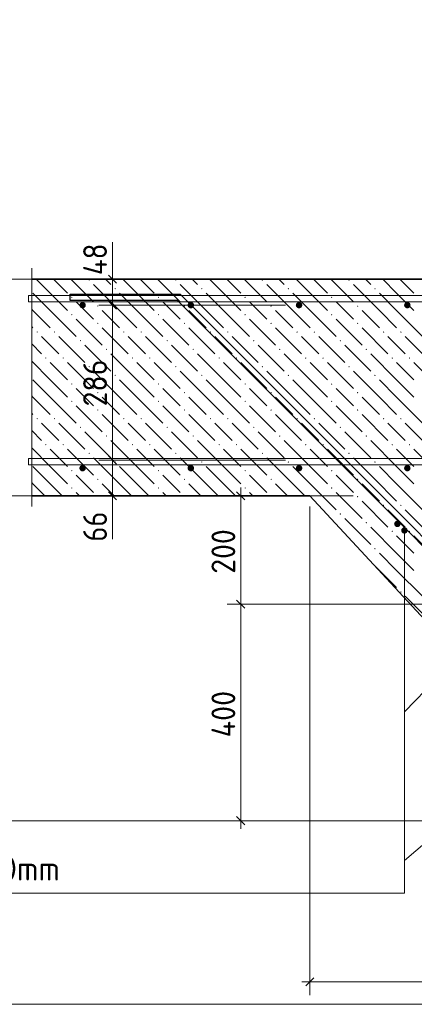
# Model space of a CAD drawing. Header units: millimetres. Extents: x 0 to 59052, y 0 to 35640.
# Tile 5 of 25: x 5875 to 10250, y 12772 to 23681. Entities that reach past the tile are written whole.
import ezdxf

# ---------------------------------------------------------------- set-up
doc = ezdxf.new("R2010")
doc.units = ezdxf.units.MM
for name, color, linetype, lineweight in [('Standard', 7, 'Continuous', 25), ('ЖБ Лента фундамента под плитной частью', 52, 'Continuous', 50), ('ЖБ Плита Фундамента верхний уровень', 7, 'Continuous', 35), ('Размерная выноска', 7, 'Continuous', 13)]:
    doc.layers.add(name, color=color, linetype=linetype, lineweight=lineweight)
doc.layers.add('Обрамление Г-обр.', color=7, linetype='Continuous', lineweight=25, true_color=0x5f1e0f)
doc.layers.add('Фоновоя арматура Х1', color=7, linetype='Continuous', lineweight=18, true_color=0x656565)
doc.styles.add('ISOCPEUR', font='txt')

msp = doc.modelspace()

# ---------------------------------------------------------------- hatches: boundary and pattern name
at = {"layer": 'ЖБ Лента фундамента под плитной частью', "linetype": 'Continuous', "lineweight": 18, "transparency": 33554687}
for points in [[(9614, 18396), (9622, 18404), (9629, 18396), (9622, 18388)], [(9902, 18300), (9910, 18308), (9917, 18300), (9910, 18292)], [(10094, 18300), (10102, 18308), (10109, 18300), (10102, 18292)], [(9422, 18204), (9430, 18212), (9437, 18204), (9430, 18196)], [(9710, 18108), (9718, 18116), (9725, 18108), (9718, 18100)], [(9998, 18012), (10006, 18020), (10013, 18012), (10006, 18004)], [(10190, 18012), (10198, 18020), (10205, 18012), (10198, 18004)], [(9806, 17820), (9814, 17828), (9821, 17820), (9814, 17812)], [(10094, 17340), (10102, 17348), (10109, 17340), (10102, 17332)]]:
    msp.add_hatch(color=7, dxfattribs=at).paths.add_polyline_path(points, flags=16)
at = {"layer": 'ЖБ Плита Фундамента верхний уровень', "linetype": 'Continuous', "lineweight": 18, "transparency": 33554687}
for points in [[(6638, 20796), (6646, 20804), (6653, 20796), (6646, 20788)], [(7598, 20796), (7606, 20804), (7613, 20796), (7606, 20788)], [(8558, 20796), (8566, 20804), (8573, 20796), (8566, 20788)], [(9518, 20796), (9526, 20804), (9533, 20796), (9526, 20788)], [(6926, 20700), (6934, 20708), (6941, 20700), (6934, 20692)], [(7886, 20700), (7894, 20708), (7901, 20700), (7894, 20692)], [(8846, 20700), (8854, 20708), (8861, 20700), (8854, 20692)], [(9806, 20700), (9814, 20708), (9821, 20700), (9814, 20692)], [(6446, 20604), (6454, 20612), (6461, 20604), (6454, 20596)], [(6734, 20508), (6742, 20516), (6749, 20508), (6742, 20500)], [(7406, 20604), (7414, 20612), (7421, 20604), (7414, 20596)], [(7694, 20508), (7702, 20516), (7709, 20508), (7702, 20500)], [(8366, 20604), (8374, 20612), (8381, 20604), (8374, 20596)], [(8654, 20508), (8662, 20516), (8669, 20508), (8662, 20500)], [(9326, 20604), (9334, 20612), (9341, 20604), (9334, 20596)], [(9614, 20508), (9622, 20516), (9629, 20508), (9622, 20500)], [(6446, 20412), (6454, 20420), (6461, 20412), (6454, 20404)], [(7406, 20412), (7414, 20420), (7421, 20412), (7414, 20404)], [(8366, 20412), (8374, 20420), (8381, 20412), (8374, 20404)], [(9326, 20412), (9334, 20420), (9341, 20412), (9334, 20404)], [(6734, 20316), (6742, 20324), (6749, 20316), (6742, 20308)], [(7694, 20316), (7702, 20324), (7709, 20316), (7702, 20308)], [(8654, 20316), (8662, 20324), (8669, 20316), (8662, 20308)], [(9614, 20316), (9622, 20324), (9629, 20316), (9622, 20308)], [(6062, 20220), (6070, 20228), (6077, 20220), (6070, 20212)], [(6254, 20220), (6262, 20228), (6269, 20220), (6262, 20212)], [(7022, 20220), (7030, 20228), (7037, 20220), (7030, 20212)], [(7214, 20220), (7222, 20228), (7229, 20220), (7222, 20212)], [(7982, 20220), (7990, 20228), (7997, 20220), (7990, 20212)], [(8174, 20220), (8182, 20228), (8189, 20220), (8182, 20212)], [(8942, 20220), (8950, 20228), (8957, 20220), (8950, 20212)], [(9134, 20220), (9142, 20228), (9149, 20220), (9142, 20212)], [(9902, 20220), (9910, 20228), (9917, 20220), (9910, 20212)], [(10094, 20220), (10102, 20228), (10109, 20220), (10102, 20212)], [(6542, 20124), (6550, 20132), (6557, 20124), (6550, 20116)], [(7502, 20124), (7510, 20132), (7517, 20124), (7510, 20116)], [(8462, 20124), (8470, 20132), (8477, 20124), (8470, 20116)], [(9422, 20124), (9430, 20132), (9437, 20124), (9430, 20116)], [(6830, 20028), (6838, 20036), (6845, 20028), (6838, 20020)], [(7790, 20028), (7798, 20036), (7805, 20028), (7798, 20020)], [(8750, 20028), (8758, 20036), (8765, 20028), (8758, 20020)], [(9710, 20028), (9718, 20036), (9725, 20028), (9718, 20020)], [(6158, 19932), (6166, 19940), (6173, 19932), (6166, 19924)], [(6350, 19932), (6358, 19940), (6365, 19932), (6358, 19924)], [(7118, 19932), (7126, 19940), (7133, 19932), (7126, 19924)], [(7310, 19932), (7318, 19940), (7325, 19932), (7318, 19924)], [(8078, 19932), (8086, 19940), (8093, 19932), (8086, 19924)], [(8270, 19932), (8278, 19940), (8285, 19932), (8278, 19924)], [(9038, 19932), (9046, 19940), (9053, 19932), (9046, 19924)], [(9230, 19932), (9238, 19940), (9245, 19932), (9238, 19924)], [(9998, 19932), (10006, 19940), (10013, 19932), (10006, 19924)], [(10190, 19932), (10198, 19940), (10205, 19932), (10198, 19924)], [(6638, 19836), (6646, 19844), (6653, 19836), (6646, 19828)], [(6926, 19740), (6934, 19748), (6941, 19740), (6934, 19732)], [(7598, 19836), (7606, 19844), (7613, 19836), (7606, 19828)], [(7886, 19740), (7894, 19748), (7901, 19740), (7894, 19732)], [(8558, 19836), (8566, 19844), (8573, 19836), (8566, 19828)], [(8846, 19740), (8854, 19748), (8861, 19740), (8854, 19732)], [(9518, 19836), (9526, 19844), (9533, 19836), (9526, 19828)], [(9806, 19740), (9814, 19748), (9821, 19740), (9814, 19732)], [(6446, 19644), (6454, 19652), (6461, 19644), (6454, 19636)], [(7406, 19644), (7414, 19652), (7421, 19644), (7414, 19636)], [(8366, 19644), (8374, 19652), (8381, 19644), (8374, 19636)], [(9326, 19644), (9334, 19652), (9341, 19644), (9334, 19636)], [(6734, 19548), (6742, 19556), (6749, 19548), (6742, 19540)], [(7694, 19548), (7702, 19556), (7709, 19548), (7702, 19540)], [(8654, 19548), (8662, 19556), (8669, 19548), (8662, 19540)], [(9614, 19548), (9622, 19556), (9629, 19548), (9622, 19540)], [(6446, 19452), (6454, 19460), (6461, 19452), (6454, 19444)], [(7406, 19452), (7414, 19460), (7421, 19452), (7414, 19444)], [(8366, 19452), (8374, 19460), (8381, 19452), (8374, 19444)], [(9326, 19452), (9334, 19460), (9341, 19452), (9334, 19444)], [(6734, 19356), (6742, 19364), (6749, 19356), (6742, 19348)], [(7694, 19356), (7702, 19364), (7709, 19356), (7702, 19348)], [(8654, 19356), (8662, 19364), (8669, 19356), (8662, 19348)], [(9614, 19356), (9622, 19364), (9629, 19356), (9622, 19348)], [(6062, 19260), (6070, 19268), (6077, 19260), (6070, 19252)], [(6254, 19260), (6262, 19268), (6269, 19260), (6262, 19252)], [(7022, 19260), (7030, 19268), (7037, 19260), (7030, 19252)], [(7214, 19260), (7222, 19268), (7229, 19260), (7222, 19252)], [(7982, 19260), (7990, 19268), (7997, 19260), (7990, 19252)], [(8174, 19260), (8182, 19268), (8189, 19260), (8182, 19252)], [(8942, 19260), (8950, 19268), (8957, 19260), (8950, 19252)], [(9134, 19260), (9142, 19268), (9149, 19260), (9142, 19252)], [(9902, 19260), (9910, 19268), (9917, 19260), (9910, 19252)], [(10094, 19260), (10102, 19268), (10109, 19260), (10102, 19252)], [(6542, 19164), (6550, 19172), (6557, 19164), (6550, 19156)], [(7502, 19164), (7510, 19172), (7517, 19164), (7510, 19156)], [(8462, 19164), (8470, 19172), (8477, 19164), (8470, 19156)], [(9422, 19164), (9430, 19172), (9437, 19164), (9430, 19156)], [(6830, 19068), (6838, 19076), (6845, 19068), (6838, 19060)], [(7790, 19068), (7798, 19076), (7805, 19068), (7798, 19060)], [(8750, 19068), (8758, 19076), (8765, 19068), (8758, 19060)], [(9710, 19068), (9718, 19076), (9725, 19068), (9718, 19060)], [(6158, 18972), (6166, 18980), (6173, 18972), (6166, 18964)], [(6350, 18972), (6358, 18980), (6365, 18972), (6358, 18964)], [(6638, 18876), (6646, 18884), (6653, 18876), (6646, 18868)], [(7118, 18972), (7126, 18980), (7133, 18972), (7126, 18964)], [(7310, 18972), (7318, 18980), (7325, 18972), (7318, 18964)], [(7598, 18876), (7606, 18884), (7613, 18876), (7606, 18868)], [(8078, 18972), (8086, 18980), (8093, 18972), (8086, 18964)], [(8270, 18972), (8278, 18980), (8285, 18972), (8278, 18964)], [(8558, 18876), (8566, 18884), (8573, 18876), (8566, 18868)], [(9038, 18972), (9046, 18980), (9053, 18972), (9046, 18964)], [(9230, 18972), (9238, 18980), (9245, 18972), (9238, 18964)], [(9518, 18876), (9526, 18884), (9533, 18876), (9526, 18868)], [(9998, 18972), (10006, 18980), (10013, 18972), (10006, 18964)], [(10190, 18972), (10198, 18980), (10205, 18972), (10198, 18964)], [(6926, 18780), (6934, 18788), (6941, 18780), (6934, 18772)], [(7886, 18780), (7894, 18788), (7901, 18780), (7894, 18772)], [(8846, 18780), (8854, 18788), (8861, 18780), (8854, 18772)], [(9806, 18780), (9814, 18788), (9821, 18780), (9814, 18772)], [(6446, 18684), (6454, 18692), (6461, 18684), (6454, 18676)], [(7406, 18684), (7414, 18692), (7421, 18684), (7414, 18676)], [(8366, 18684), (8374, 18692), (8381, 18684), (8374, 18676)], [(9326, 18684), (9334, 18692), (9341, 18684), (9334, 18676)], [(6734, 18588), (6742, 18596), (6749, 18588), (6742, 18580)], [(7694, 18588), (7702, 18596), (7709, 18588), (7702, 18580)], [(8654, 18588), (8662, 18596), (8669, 18588), (8662, 18580)], [(9614, 18588), (9622, 18596), (9629, 18588), (9622, 18580)], [(6446, 18492), (6454, 18500), (6461, 18492), (6454, 18484)], [(7406, 18492), (7414, 18500), (7421, 18492), (7414, 18484)], [(8366, 18492), (8374, 18500), (8381, 18492), (8374, 18484)], [(9326, 18492), (9334, 18500), (9341, 18492), (9334, 18484)]]:
    msp.add_hatch(color=7, dxfattribs=at).paths.add_polyline_path(points, flags=16)
at = {"layer": 'Обрамление Г-обр.', "linetype": 'Continuous', "lineweight": 25, "transparency": 33554687}
for points in [[(10098, 18094), (10095, 18108), (10088, 18119), (10076, 18127), (10062, 18130), (10048, 18127), (10037, 18119), (10029, 18108), (10026, 18094), (10029, 18080), (10037, 18069), (10048, 18061), (10062, 18058), (10076, 18061), (10088, 18069), (10095, 18080)], [(10098, 18094), (10095, 18108), (10088, 18119), (10076, 18127), (10062, 18130), (10048, 18127), (10037, 18119), (10029, 18108), (10026, 18094), (10029, 18080), (10037, 18069), (10048, 18061), (10062, 18058), (10076, 18061), (10088, 18069), (10095, 18080)], [(10176, 18022), (10173, 18036), (10166, 18047), (10154, 18055), (10140, 18058), (10126, 18055), (10115, 18047), (10107, 18036), (10104, 18022), (10107, 18008), (10115, 17997), (10126, 17989), (10140, 17986), (10154, 17989), (10166, 17997), (10173, 18008)], [(10176, 18022), (10173, 18036), (10166, 18047), (10154, 18055), (10140, 18058), (10126, 18055), (10115, 18047), (10107, 18036), (10104, 18022), (10107, 18008), (10115, 17997), (10126, 17989), (10140, 17986), (10154, 17989), (10166, 17997), (10173, 18008)]]:
    msp.add_hatch(color=7, dxfattribs=at).paths.add_polyline_path(points)
at = {"layer": 'Фоновоя арматура Х1', "linetype": 'Continuous', "lineweight": 18, "transparency": 33554687}
for points in [[(6608, 20518), (6606, 20532), (6598, 20543), (6586, 20551), (6572, 20554), (6559, 20551), (6547, 20543), (6539, 20532), (6536, 20518), (6539, 20504), (6547, 20493), (6559, 20485), (6572, 20482), (6586, 20485), (6598, 20493), (6606, 20504)], [(6608, 20518), (6606, 20532), (6598, 20543), (6586, 20551), (6572, 20554), (6559, 20551), (6547, 20543), (6539, 20532), (6536, 20518), (6539, 20504), (6547, 20493), (6559, 20485), (6572, 20482), (6586, 20485), (6598, 20493), (6606, 20504)], [(7808, 20518), (7806, 20532), (7798, 20543), (7786, 20551), (7772, 20554), (7759, 20551), (7747, 20543), (7739, 20532), (7736, 20518), (7739, 20504), (7747, 20493), (7759, 20485), (7772, 20482), (7786, 20485), (7798, 20493), (7806, 20504)], [(7808, 20518), (7806, 20532), (7798, 20543), (7786, 20551), (7772, 20554), (7759, 20551), (7747, 20543), (7739, 20532), (7736, 20518), (7739, 20504), (7747, 20493), (7759, 20485), (7772, 20482), (7786, 20485), (7798, 20493), (7806, 20504)], [(9008, 20518), (9006, 20532), (8998, 20543), (8986, 20551), (8972, 20554), (8959, 20551), (8947, 20543), (8939, 20532), (8936, 20518), (8939, 20504), (8947, 20493), (8959, 20485), (8972, 20482), (8986, 20485), (8998, 20493), (9006, 20504)], [(9008, 20518), (9006, 20532), (8998, 20543), (8986, 20551), (8972, 20554), (8959, 20551), (8947, 20543), (8939, 20532), (8936, 20518), (8939, 20504), (8947, 20493), (8959, 20485), (8972, 20482), (8986, 20485), (8998, 20493), (9006, 20504)], [(10208, 20518), (10206, 20532), (10198, 20543), (10186, 20551), (10172, 20554), (10159, 20551), (10147, 20543), (10139, 20532), (10136, 20518), (10139, 20504), (10147, 20493), (10159, 20485), (10172, 20482), (10186, 20485), (10198, 20493), (10206, 20504)], [(10208, 20518), (10206, 20532), (10198, 20543), (10186, 20551), (10172, 20554), (10159, 20551), (10147, 20543), (10139, 20532), (10136, 20518), (10139, 20504), (10147, 20493), (10159, 20485), (10172, 20482), (10186, 20485), (10198, 20493), (10206, 20504)], [(6608, 18712), (6606, 18726), (6598, 18737), (6586, 18745), (6572, 18748), (6559, 18745), (6547, 18737), (6539, 18726), (6536, 18712), (6539, 18698), (6547, 18687), (6559, 18679), (6572, 18676), (6586, 18679), (6598, 18687), (6606, 18698)], [(6608, 18712), (6606, 18726), (6598, 18737), (6586, 18745), (6572, 18748), (6559, 18745), (6547, 18737), (6539, 18726), (6536, 18712), (6539, 18698), (6547, 18687), (6559, 18679), (6572, 18676), (6586, 18679), (6598, 18687), (6606, 18698)], [(7808, 18712), (7806, 18726), (7798, 18737), (7786, 18745), (7772, 18748), (7759, 18745), (7747, 18737), (7739, 18726), (7736, 18712), (7739, 18698), (7747, 18687), (7759, 18679), (7772, 18676), (7786, 18679), (7798, 18687), (7806, 18698)], [(7808, 18712), (7806, 18726), (7798, 18737), (7786, 18745), (7772, 18748), (7759, 18745), (7747, 18737), (7739, 18726), (7736, 18712), (7739, 18698), (7747, 18687), (7759, 18679), (7772, 18676), (7786, 18679), (7798, 18687), (7806, 18698)], [(9008, 18712), (9006, 18726), (8998, 18737), (8986, 18745), (8972, 18748), (8959, 18745), (8947, 18737), (8939, 18726), (8936, 18712), (8939, 18698), (8947, 18687), (8959, 18679), (8972, 18676), (8986, 18679), (8998, 18687), (9006, 18698)], [(9008, 18712), (9006, 18726), (8998, 18737), (8986, 18745), (8972, 18748), (8959, 18745), (8947, 18737), (8939, 18726), (8936, 18712), (8939, 18698), (8947, 18687), (8959, 18679), (8972, 18676), (8986, 18679), (8998, 18687), (9006, 18698)], [(10208, 18712), (10206, 18726), (10198, 18737), (10186, 18745), (10172, 18748), (10159, 18745), (10147, 18737), (10139, 18726), (10136, 18712), (10139, 18698), (10147, 18687), (10159, 18679), (10172, 18676), (10186, 18679), (10198, 18687), (10206, 18698)], [(10208, 18712), (10206, 18726), (10198, 18737), (10186, 18745), (10172, 18748), (10159, 18745), (10147, 18737), (10139, 18726), (10136, 18712), (10139, 18698), (10147, 18687), (10159, 18679), (10172, 18676), (10186, 18679), (10198, 18687), (10206, 18698)]]:
    msp.add_hatch(color=7, dxfattribs=at).paths.add_polyline_path(points)

# ---------------------------------------------------------------- linework, layer by layer
at = {"layer": 'Standard', "color": 7, "linetype": 'Continuous', "lineweight": 25, "transparency": 33554687}
for p, q in [((6948, 20761), (6858, 20851)), ((6948, 20473), (6858, 20563)), ((6948, 18757), (6858, 18847)), ((6948, 18361), (6858, 18451)), ((8370, 18361), (8280, 18451)), ((8370, 17161), (8280, 17251)), ((8370, 14761), (8280, 14851)), ((9047, 12977), (9137, 13067))]:
    msp.add_line(p, q, dxfattribs=at)
at = {"layer": 'Standard', "color": 7, "linetype": 'Continuous', "lineweight": 13, "transparency": 33554687}
for p, q in [((6903, 20806), (6903, 20896)), ((5593, 20806), (7960, 20806)), ((6903, 20806), (6753, 20806)), ((6903, 20806), (7053, 20806)), ((6903, 20806), (7960, 20806)), ((6903, 20518), (6903, 20806)), ((6903, 20518), (6753, 20518)), ((6903, 20518), (7053, 20518)), ((6903, 20518), (8823, 20518)), ((6903, 18802), (6903, 20518)), ((6903, 18802), (6753, 18802)), ((6903, 18802), (7053, 18802)), ((6903, 18802), (8823, 18802)), ((6903, 18406), (6903, 18802)), ((8325, 18406), (8325, 18496)), ((5593, 18406), (7960, 18406)), ((6903, 18406), (6753, 18406)), ((6903, 18406), (7053, 18406)), ((6903, 18406), (7960, 18406)), ((6903, 18406), (6903, 18316)), ((8325, 18406), (8175, 18406)), ((8325, 18406), (8475, 18406)), ((8325, 18406), (9572, 18406)), ((8325, 17206), (8325, 18406)), ((9092, 13022), (9092, 18286)), ((8325, 17206), (8175, 17206)), ((8325, 17206), (8475, 17206)), ((5593, 14806), (12306, 14806)), ((8325, 14806), (8175, 14806)), ((8325, 14806), (8475, 14806)), ((8325, 14806), (12306, 14806)), ((8325, 14806), (8325, 14716)), ((9092, 13022), (9092, 13172)), ((9092, 13022), (9002, 13022)), ((9092, 13022), (9092, 12872)), ((9092, 13022), (12426, 13022))]:
    msp.add_line(p, q, dxfattribs=at)
at = {"layer": 'Standard', "color": 254, "linetype": 'Continuous', "lineweight": 13, "true_color": 0xc4c4ff, "transparency": 33554687}
msp.add_lwpolyline([(5410, 12772), (29338, 12772), (29338, 24627)], dxfattribs=at)
at = {"layer": 'Standard', "color": 7, "linetype": 'Continuous', "lineweight": 13, "transparency": 33554687}
for points in [[(8325, 17206), (12317, 17206), (12317, 17206), (14972, 17206)], [(8325, 14806), (8325, 15615), (8325, 15615), (8325, 17206)]]:
    msp.add_lwpolyline(points, dxfattribs=at)
at = {"layer": 'ЖБ Лента фундамента под плитной частью', "color": 7, "linetype": 'Continuous', "lineweight": 35, "transparency": 33554687}
msp.add_line((9092, 18406), (12426, 14806), dxfattribs=at)
at = {"layer": 'ЖБ Лента фундамента под плитной частью', "color": 254, "linetype": 'Continuous', "lineweight": 18, "transparency": 33554687}
for p, q in [((9227, 18406), (9382, 18252)), ((9419, 18406), (9670, 18156)), ((9670, 18348), (9958, 18060)), ((9803, 18406), (9862, 18348)), ((9995, 18406), (10054, 18348)), ((10187, 18406), (10342, 18252)), ((10054, 18156), (9958, 18252)), ((10150, 18252), (10438, 17964)), ((9478, 18156), (9766, 17868)), ((10150, 18060), (10054, 18156)), ((10054, 17772), (9766, 18060)), ((10054, 17964), (10246, 17772)), ((10246, 17964), (10534, 17676)), ((9862, 17772), (10054, 17580)), ((10054, 17772), (10246, 17580)), ((9862, 17580), (9804, 17638)), ((9862, 17580), (10054, 17388)), ((10054, 17580), (10342, 17292)), ((10150, 17292), (10438, 17004))]:
    msp.add_line(p, q, dxfattribs=at)
at = {"layer": 'ЖБ Плита Фундамента верхний уровень', "color": 7, "linetype": 'Continuous', "lineweight": 35, "transparency": 33554687}
for p, q in [((15092, 20806), (6010, 20806)), ((6010, 18406), (9092, 18406))]:
    msp.add_line(p, q, dxfattribs=at)
at = {"layer": 'ЖБ Плита Фундамента верхний уровень', "color": 254, "linetype": 'Continuous', "lineweight": 18, "transparency": 33554687}
for p, q in [((6214, 20652), (6059, 20806)), ((6251, 20806), (6406, 20652)), ((6443, 20806), (6694, 20556)), ((6982, 20460), (6694, 20748)), ((6827, 20806), (6886, 20748)), ((7174, 20652), (7019, 20806)), ((7211, 20806), (7366, 20652)), ((7403, 20806), (7654, 20556)), ((7942, 20460), (7654, 20748)), ((7787, 20806), (7846, 20748)), ((8134, 20652), (7979, 20806)), ((8171, 20806), (8326, 20652)), ((8363, 20806), (8614, 20556)), ((8902, 20460), (8614, 20748)), ((8747, 20806), (8806, 20748)), ((9094, 20652), (8939, 20806)), ((9131, 20806), (9286, 20652)), ((9323, 20806), (9574, 20556)), ((9862, 20460), (9574, 20748)), ((9707, 20806), (9766, 20748)), ((10054, 20652), (9899, 20806)), ((10091, 20806), (10246, 20652)), ((6022, 20652), (6214, 20460)), ((6214, 20652), (6406, 20460)), ((6982, 20652), (7174, 20460)), ((7174, 20652), (7366, 20460)), ((7942, 20652), (8134, 20460)), ((8134, 20652), (8326, 20460)), ((8902, 20652), (9094, 20460)), ((9094, 20652), (9286, 20460)), ((9862, 20652), (10054, 20460)), ((10054, 20652), (10246, 20460)), ((6598, 20460), (6502, 20556)), ((7558, 20460), (7462, 20556)), ((8518, 20460), (8422, 20556)), ((9478, 20460), (9382, 20556)), ((6022, 20460), (6010, 20472)), ((6022, 20460), (6214, 20268)), ((6214, 20460), (6502, 20172)), ((6694, 20364), (6598, 20460)), ((6790, 20460), (6982, 20268)), ((6982, 20460), (7174, 20268)), ((7174, 20460), (7462, 20172)), ((7654, 20364), (7558, 20460)), ((7750, 20460), (7942, 20268)), ((7942, 20460), (8134, 20268)), ((8134, 20460), (8422, 20172)), ((8614, 20364), (8518, 20460)), ((8710, 20460), (8902, 20268)), ((8902, 20460), (9094, 20268)), ((9094, 20460), (9382, 20172)), ((9574, 20364), (9478, 20460)), ((9670, 20460), (9862, 20268)), ((9862, 20460), (10054, 20268)), ((10054, 20460), (10342, 20172)), ((6502, 20364), (6790, 20076)), ((7462, 20364), (7750, 20076)), ((8422, 20364), (8710, 20076)), ((9382, 20364), (9670, 20076)), ((6010, 20280), (6022, 20268)), ((6790, 20268), (7078, 19980)), ((7750, 20268), (8038, 19980)), ((8710, 20268), (8998, 19980)), ((9670, 20268), (9958, 19980)), ((6010, 20088), (6118, 19980)), ((6214, 20076), (6118, 20172)), ((6310, 19980), (6214, 20076)), ((6310, 20172), (6598, 19884)), ((6598, 20076), (6886, 19788)), ((7174, 20076), (7078, 20172)), ((7270, 19980), (7174, 20076)), ((7270, 20172), (7558, 19884)), ((7558, 20076), (7846, 19788)), ((8134, 20076), (8038, 20172)), ((8230, 19980), (8134, 20076)), ((8230, 20172), (8518, 19884)), ((8518, 20076), (8806, 19788)), ((9094, 20076), (8998, 20172)), ((9190, 19980), (9094, 20076)), ((9190, 20172), (9478, 19884)), ((9478, 20076), (9766, 19788)), ((10054, 20076), (9958, 20172)), ((10150, 19980), (10054, 20076)), ((10150, 20172), (10438, 19884)), ((7174, 19692), (6886, 19980)), ((8134, 19692), (7846, 19980)), ((9094, 19692), (8806, 19980)), ((10054, 19692), (9766, 19980)), ((6214, 19692), (6010, 19896)), ((6214, 19884), (6406, 19692)), ((6406, 19884), (6694, 19596)), ((7174, 19884), (7366, 19692)), ((7366, 19884), (7654, 19596)), ((8134, 19884), (8326, 19692)), ((8326, 19884), (8614, 19596)), ((9094, 19884), (9286, 19692)), ((9286, 19884), (9574, 19596)), ((10054, 19884), (10246, 19692)), ((10246, 19884), (10534, 19596)), ((6982, 19500), (6694, 19788)), ((7942, 19500), (7654, 19788)), ((8902, 19500), (8614, 19788)), ((9862, 19500), (9574, 19788)), ((6022, 19692), (6214, 19500)), ((6214, 19692), (6406, 19500)), ((6982, 19692), (7174, 19500)), ((7174, 19692), (7366, 19500)), ((7942, 19692), (8134, 19500)), ((8134, 19692), (8326, 19500)), ((8902, 19692), (9094, 19500)), ((9094, 19692), (9286, 19500)), ((9862, 19692), (10054, 19500)), ((10054, 19692), (10246, 19500)), ((6598, 19500), (6502, 19596)), ((7558, 19500), (7462, 19596)), ((8518, 19500), (8422, 19596)), ((9478, 19500), (9382, 19596)), ((6022, 19500), (6010, 19512)), ((6022, 19500), (6214, 19308)), ((6214, 19500), (6502, 19212)), ((6694, 19404), (6598, 19500)), ((6790, 19500), (6982, 19308)), ((6982, 19500), (7174, 19308)), ((7174, 19500), (7462, 19212)), ((7654, 19404), (7558, 19500)), ((7750, 19500), (7942, 19308)), ((7942, 19500), (8134, 19308)), ((8134, 19500), (8422, 19212)), ((8614, 19404), (8518, 19500)), ((8710, 19500), (8902, 19308)), ((8902, 19500), (9094, 19308)), ((9094, 19500), (9382, 19212)), ((9574, 19404), (9478, 19500)), ((9670, 19500), (9862, 19308)), ((9862, 19500), (10054, 19308)), ((10054, 19500), (10342, 19212)), ((6010, 19320), (6022, 19308)), ((6502, 19404), (6790, 19116)), ((7462, 19404), (7750, 19116)), ((8422, 19404), (8710, 19116)), ((9382, 19404), (9670, 19116)), ((6214, 19116), (6118, 19212)), ((6310, 19212), (6598, 18924)), ((6790, 19308), (7078, 19020)), ((7174, 19116), (7078, 19212)), ((7270, 19212), (7558, 18924)), ((7750, 19308), (8038, 19020)), ((8134, 19116), (8038, 19212)), ((8230, 19212), (8518, 18924)), ((8710, 19308), (8998, 19020)), ((9094, 19116), (8998, 19212)), ((9190, 19212), (9478, 18924)), ((9670, 19308), (9958, 19020)), ((10054, 19116), (9958, 19212)), ((10150, 19212), (10438, 18924)), ((6010, 19128), (6118, 19020)), ((6310, 19020), (6214, 19116)), ((6598, 19116), (6886, 18828)), ((7270, 19020), (7174, 19116)), ((7558, 19116), (7846, 18828)), ((8230, 19020), (8134, 19116)), ((8518, 19116), (8806, 18828)), ((9190, 19020), (9094, 19116)), ((9478, 19116), (9766, 18828)), ((10150, 19020), (10054, 19116)), ((7174, 18732), (6886, 19020)), ((8134, 18732), (7846, 19020)), ((9094, 18732), (8806, 19020)), ((10054, 18732), (9766, 19020)), ((6214, 18732), (6010, 18936)), ((6214, 18924), (6406, 18732)), ((6406, 18924), (6694, 18636)), ((7174, 18924), (7366, 18732)), ((7366, 18924), (7654, 18636)), ((8134, 18924), (8326, 18732)), ((8326, 18924), (8614, 18636)), ((9094, 18924), (9286, 18732)), ((9286, 18924), (9574, 18636)), ((10054, 18924), (10246, 18732)), ((10246, 18924), (10534, 18636)), ((6982, 18540), (6694, 18828)), ((7942, 18540), (7654, 18828)), ((8902, 18540), (8614, 18828)), ((9862, 18540), (9574, 18828)), ((6022, 18732), (6214, 18540)), ((6214, 18732), (6406, 18540)), ((6982, 18732), (7174, 18540)), ((7174, 18732), (7366, 18540)), ((7942, 18732), (8134, 18540)), ((8134, 18732), (8326, 18540)), ((8902, 18732), (9094, 18540)), ((9094, 18732), (9286, 18540)), ((9862, 18732), (10054, 18540)), ((10054, 18732), (10246, 18540)), ((6022, 18540), (6010, 18552)), ((6598, 18540), (6502, 18636)), ((7558, 18540), (7462, 18636)), ((8518, 18540), (8422, 18636)), ((9478, 18540), (9382, 18636)), ((6022, 18540), (6155, 18406)), ((6214, 18540), (6347, 18406)), ((6502, 18444), (6539, 18406)), ((6694, 18444), (6598, 18540)), ((6790, 18540), (6923, 18406)), ((6982, 18540), (7115, 18406)), ((7174, 18540), (7307, 18406)), ((7462, 18444), (7499, 18406)), ((7654, 18444), (7558, 18540)), ((7750, 18540), (7883, 18406)), ((7942, 18540), (8075, 18406)), ((8134, 18540), (8267, 18406)), ((8422, 18444), (8459, 18406)), ((8614, 18444), (8518, 18540)), ((8710, 18540), (8843, 18406)), ((8902, 18540), (9035, 18406)), ((9094, 18540), (9227, 18406)), ((9382, 18444), (9419, 18406)), ((9574, 18444), (9478, 18540)), ((9670, 18540), (9803, 18406)), ((9862, 18540), (9995, 18406)), ((10054, 18540), (10187, 18406))]:
    msp.add_line(p, q, dxfattribs=at)
at = {"layer": 'Обрамление Г-обр.', "color": 38, "linetype": 'Continuous', "lineweight": 25, "true_color": 0x5f1e0f, "transparency": 33554687}
msp.add_lwpolyline([(28535, 20564), (27340, 20564), (22008, 15244), (12950, 15244), (7626, 20569), (6434, 20569), (6434, 20641), (7655, 20641), (12980, 15316), (21978, 15316), (27310, 20636), (28535, 20636), (28535, 20564)], dxfattribs=at)
msp.add_lwpolyline([(28535, 20564), (27340, 20564), (22008, 15244), (12950, 15244), (7626, 20569), (6434, 20569), (6434, 20641), (7655, 20641), (12980, 15316), (21978, 15316), (27310, 20636), (28535, 20636), (28535, 20564)], dxfattribs=at)
at = {"layer": 'Размерная выноска', "color": 7, "linetype": 'Continuous', "lineweight": 13, "transparency": 33554687}
for p, q in [((6903, 20806), (6903, 21214)), ((6010, 20926), (6010, 18286)), ((6903, 17926), (6903, 18406)), ((11124, 17035), (10140, 16012)), ((12105, 16037), (10140, 14366))]:
    msp.add_line(p, q, dxfattribs=at)
msp.add_lwpolyline([(10140, 18022), (10140, 14002), (3853, 14002)], dxfattribs=at)
at = {"layer": 'Фоновоя арматура Х1', "color": 251, "linetype": 'Continuous', "lineweight": 18, "true_color": 0x656565, "transparency": 33554687}
for points in [[(5974, 20626), (14912, 20626), (14912, 20554), (5974, 20554), (5974, 20626)], [(5974, 20626), (14912, 20626), (14912, 20554), (5974, 20554), (5974, 20626)], [(5974, 18820), (14912, 18820), (14912, 18748), (5974, 18748), (5974, 18820)], [(5974, 18820), (14912, 18820), (14912, 18748), (5974, 18748), (5974, 18820)]]:
    msp.add_lwpolyline(points, dxfattribs=at)

# ---------------------------------------------------------------- texts
at = {"layer": 'Standard', "color": 7, "linetype": 'Continuous', "lineweight": 25, "transparency": 33554687, "char_height": 264, "attachment_point": 7, "rotation": 90, "style": 'ISOCPEUR'}
for s, insert, width in [('\\W0.88;48', (6843, 20851), 512.15), ('\\W0.91;286', (6843, 19396), 674.39), ('\\W0.87;66', (6843, 17898), 484.71), ('\\W0.91;200', (8265, 17542), 674.39), ('\\W0.92;400', (8265, 15729), 701.33)]:
    msp.add_mtext(s, dxfattribs=dict(at, insert=insert, width=width))
at = {"layer": 'Обрамление Г-обр.', "color": 7, "linetype": 'Continuous', "lineweight": 13, "transparency": 33554687, "insert": (4123, 14143), "char_height": 264, "width": 2580.64, "attachment_point": 7, "style": 'ISOCPEUR'}
msp.add_mtext('\\W0.96;ø12 L=3700mm ', dxfattribs=at)

doc.saveas('drawing.dxf')
